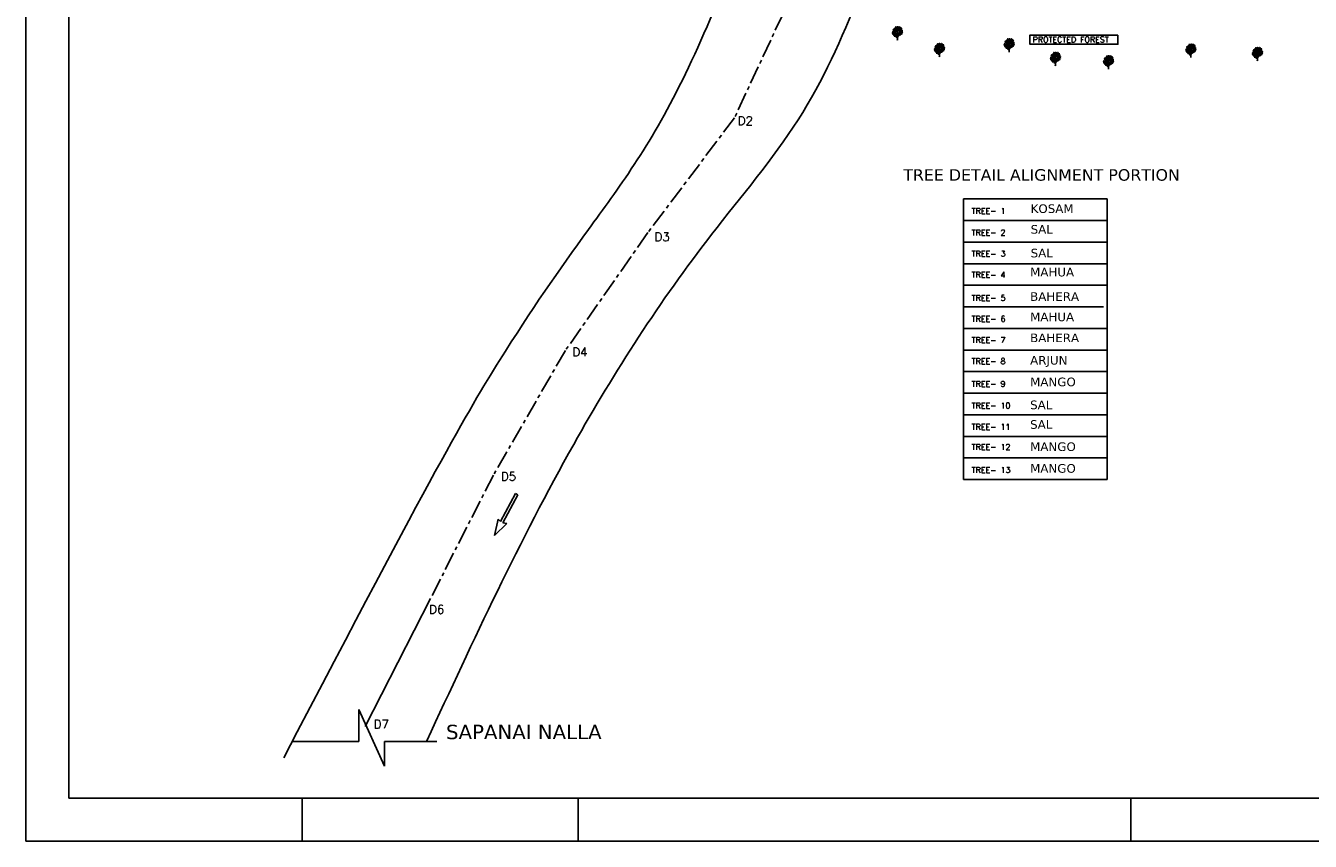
# Model space of a CAD drawing. Header units: metres. Extents: x -8057 to -3511, y -591 to -7.
# Tile 1 of 4: x -4207 to -3761, y -591 to -308. Entities that reach past the tile are written whole.
import ezdxf

# ---------------------------------------------------------------- set-up
doc = ezdxf.new("R2010")
doc.units = ezdxf.units.M
doc.header["$LTSCALE"] = 0.2
doc.linetypes.add('CENTER', pattern=[50.8, 31.75, -6.35, 6.35, -6.35])
doc.linetypes.add('HIDDEN', pattern=[9.525, 6.35, -3.175])
doc.layers.add('DIM', color=5, linetype='HIDDEN')
doc.layers.add('TEXT', color=7, linetype='Continuous')
doc.styles.get("Standard").update_dxf_attribs({"font": 'romans.shx'})
doc.styles.add('TEXT', font='romans.shx', dxfattribs={"height": 1})

# ---------------------------------------------------------------- blocks, each defined once
blk = doc.blocks.new('ARROW 11')
for p, q in [((-64.1, -1.9), (-64.1, 1.9)), ((-64.1, 1.9), (-20.6, 1.9)), ((-20.6, 1.9), (-22.3, 6.9)), ((-22.3, 6.9), (0, 0)), ((0, 0), (-22, -6)), ((-20.6, -1.9), (-64.1, -1.9)), ((-22, -6), (-20.6, -1.9))]:
    blk.add_line(p, q)
blk = doc.blocks.new('TREE 34')
at = {"color": 1, "lineweight": 0}
for p, q in [((0.1, 96.5), (0.4, 116.7)), ((-1.1, 34.8), (-0.7, 40.4)), ((-0.5, 51.8), (-0.2, 61.8)), ((0.1, 67.6), (0.1, 87.1)), ((2, 34.8), (2.4, 70.9))]:
    blk.add_line(p, q, dxfattribs=at)
for centre, radius, start, end in [((-31.8, 88.1), 4.24, 76.61181, 171.49008), ((-35, 92.7), 4.15, 255.28214, 352.81974), ((-36.1, 144.9), 53.7, 271.59464, 303.84051), ((-27.2, 103.3), 4.24, 76.61181, 171.49008), ((-30.3, 108), 4.15, 255.28214, 352.81974), ((-26.7, 105.5), 4.15, 50.28724, 147.82484), ((-27.6, 111.1), 4.24, 231.61691, 326.49518), ((-24.6, 106.7), 4.24, 76.61181, 171.49008), ((-24.6, 106.7), 4.24, 76.61181, 171.49008), ((-24.6, 102.1), 4.24, 76.61181, 171.49008), ((-27.8, 106.7), 4.15, 255.28214, 352.81974), ((-27.7, 104), 15.3, 271.51128, 320.88893), ((-22.6, 113.4), 4.24, 198.62033, 293.4986), ((-22.1, 98), 4.24, 76.61181, 171.49008), ((-25.3, 102.6), 4.15, 255.28214, 352.81974), ((-21.2, 106.2), 4.24, 76.61181, 171.49008), ((-24.4, 110.9), 4.15, 255.28214, 352.81974), ((-21.2, 101.5), 4.24, 76.61181, 171.49008), ((-24.3, 106.1), 4.15, 255.28214, 352.81974), ((-18.4, 110.6), 4.15, 50.28724, 147.82484), ((-19.3, 116.1), 4.24, 231.61691, 326.49518), ((-18.4, 99.2), 4.15, 50.28724, 147.82484), ((-19.3, 104.7), 4.24, 231.61691, 326.49518), ((-11.5, 117.6), 13, 218.38774, 266.61246), ((-16.4, 111.7), 4.24, 76.61181, 171.49008), ((-16.4, 111.7), 4.24, 76.61181, 171.49008), ((-16.4, 107.1), 4.24, 76.61181, 171.49008), ((-19.5, 111.8), 4.15, 255.28214, 352.81974), ((-16.4, 100.3), 4.24, 76.61181, 171.49008), ((-16.4, 100.3), 4.24, 76.61181, 171.49008), ((-16.4, 95.7), 4.24, 76.61181, 171.49008), ((-19.5, 100.4), 4.15, 255.28214, 352.81974), ((-16.3, 101.9), 4.24, 198.62033, 293.4986), ((-17.4, 127.2), 10.6, 255.26943, 320.76832), ((-15.2, 85.9), 4.15, 50.28724, 147.82484), ((-14.3, 118.5), 4.24, 198.62033, 293.4986), ((-14.3, 107.1), 4.24, 198.62033, 293.4986), ((-13.1, 87), 4.24, 76.61181, 171.49008), ((-13.1, 87), 4.24, 76.61181, 171.49008), ((-13, 111.3), 4.24, 76.61181, 171.49008), ((-16.1, 115.9), 4.15, 255.28214, 352.81974), ((-12.9, 106.5), 4.24, 76.61181, 171.49008), ((-16.1, 111.2), 4.15, 255.28214, 352.81974), ((-13, 99.9), 4.24, 76.61181, 171.49008), ((-16.1, 104.5), 4.15, 255.28214, 352.81974), ((-12.9, 95.1), 4.24, 76.61181, 171.49008), ((-16.1, 99.8), 4.15, 255.28214, 352.81974), ((-11.1, 120.4), 4.24, 76.61181, 171.49008), ((-11.1, 120.4), 4.24, 76.61181, 171.49008), ((-14.2, 125), 4.15, 255.28214, 352.81974), ((-14.2, 125), 4.15, 255.28214, 352.81974), ((-11, 93.8), 4.24, 198.62033, 293.4986), ((-9.7, 86.5), 4.24, 76.61181, 171.49008), ((-12.8, 91.2), 4.15, 255.28214, 352.81974), ((-11.3, 122), 4.15, 17.29067, 114.82827), ((-9, 127.2), 4.24, 198.62033, 293.4986), ((-18.7, 87.1), 18.9, 0, 70.52632), ((-8, 95.6), 4.15, 50.28724, 147.82484), ((-8.9, 101.2), 4.24, 231.61691, 326.49518), ((-7.4, 108), 4.15, 50.28724, 147.82484), ((-8.2, 113.5), 4.24, 231.61691, 326.49518), ((-5.9, 96.7), 4.24, 76.61181, 171.49008), ((-5.9, 96.7), 4.24, 76.61181, 171.49008), ((-6, 92.1), 4.24, 76.61181, 171.49008), ((-9.1, 96.8), 4.15, 255.28214, 352.81974), ((-15.4, 88.3), 16.2, 29.07087, 70.32811), ((-5.3, 109.1), 4.24, 76.61181, 171.49008), ((-5.3, 109.1), 4.24, 76.61181, 171.49008), ((-5.3, 104.5), 4.24, 76.61181, 171.49008), ((-8.4, 109.2), 4.15, 255.28214, 352.81974), ((-5.1, 118.1), 4.15, 50.28724, 147.82484), ((-6, 123.6), 4.24, 231.61691, 326.49518), ((-3.9, 103.5), 4.24, 198.62033, 293.4986), ((-3, 119.2), 4.24, 76.61181, 171.49008), ((-3, 119.2), 4.24, 76.61181, 171.49008), ((-3, 114.6), 4.24, 76.61181, 171.49008), ((-6.2, 119.2), 4.15, 255.28214, 352.81974), ((-3.2, 115.9), 4.24, 198.62033, 293.4986), ((-2.5, 96.3), 4.24, 76.61181, 171.49008), ((-5.7, 100.9), 4.15, 255.28214, 352.81974), ((-2.5, 91.6), 4.24, 76.61181, 171.49008), ((-5.6, 96.2), 4.15, 255.28214, 352.81974), ((-1.9, 108.7), 4.24, 76.61181, 171.49008), ((-5, 113.3), 4.15, 255.28214, 352.81974), ((-1.8, 103.9), 4.24, 76.61181, 171.49008), ((-5, 108.6), 4.15, 255.28214, 352.81974), ((-0.9, 126), 4.24, 198.62033, 293.4986), ((0, 122.3), 4.24, 76.61181, 171.49008), ((-3.1, 126.9), 4.15, 255.28214, 352.81974), ((0.4, 118.8), 4.24, 76.61181, 171.49008), ((-2.7, 123.4), 4.15, 255.28214, 352.81974), ((0.4, 114), 4.24, 76.61181, 171.49008), ((-2.7, 118.7), 4.15, 255.28214, 352.81974), ((-1.6, 119.8), 4.24, 15.23442, 110.1127), ((0.9, 124.8), 4.15, 193.90476, 291.44236), ((-0.6, 96.5), 0.75, 209.07087, 359.17041), ((4, 116.6), 4.24, 76.61181, 171.49008), ((0.8, 121.2), 4.15, 255.28214, 352.81974), ((2, 122.2), 4.24, 15.23442, 110.1127), ((4.6, 127.1), 4.15, 193.90476, 291.44236), ((1.8, 119.9), 0.75, 79.36235, 180.55084), ((3743.6, 155.8), 3742.7, 180.55084, 181.03996), ((5.2, 101.2), 4.3, 78.45689, 158.83975), ((2.8, 118.5), 4.24, 15.23442, 110.1127), ((5.4, 123.5), 4.15, 193.90476, 291.44236), ((5.7, 111.8), 4.24, 76.61181, 171.49008), ((5.7, 111.8), 4.24, 76.61181, 171.49008), ((2.6, 116.5), 4.15, 255.28214, 352.81974), ((2.6, 116.5), 4.15, 255.28214, 352.81974), ((8.7, 156.6), 36.6, 259.36235, 290.8016), ((51.3, 44.5), 57.4, 111.46155, 146.34885), ((57.6, 38.4), 65.2, 108.76001, 145.87663), ((7.3, 100.8), 4.15, 50.28724, 147.82484), ((6.4, 106.4), 4.24, 231.61691, 326.49518), ((6.4, 120.9), 4.24, 15.23442, 110.1127), ((9, 125.9), 4.15, 193.90476, 291.44236), ((9.4, 101.9), 4.24, 76.61181, 171.49008), ((9.4, 101.9), 4.24, 76.61181, 171.49008), ((9.4, 97.4), 4.24, 76.61181, 171.49008), ((6.2, 102), 4.15, 255.28214, 352.81974), ((7.2, 108.5), 4.24, 15.23442, 110.1127), ((9.8, 113.4), 4.15, 193.90476, 291.44236), ((20.5, 155.1), 39.2, 249.91161, 265.53741), ((11.4, 108.7), 4.24, 198.62033, 293.4986), ((9.4, 115.4), 4.24, 15.23442, 110.1127), ((12, 120.4), 4.15, 193.90476, 291.44236), ((9.5, 112.6), 4.24, 15.23442, 110.1127), ((12.1, 117.6), 4.15, 193.90476, 291.44236), ((12.8, 101.5), 4.24, 76.61181, 171.49008), ((9.6, 106.2), 4.15, 255.28214, 352.81974), ((12.8, 96.8), 4.24, 76.61181, 171.49008), ((9.7, 101.4), 4.15, 255.28214, 352.81974), ((10.7, 109.3), 4.24, 15.23442, 110.1127), ((13.3, 114.3), 4.15, 193.90476, 291.44236), ((12.4, 118.4), 4.24, 15.23442, 110.1127), ((15, 123.4), 4.15, 193.90476, 291.44236), ((15.1, 95), 4.15, 50.28724, 147.82484), ((14.2, 100.5), 4.24, 231.61691, 326.49518), ((17.2, 96.1), 4.24, 76.61181, 171.49008), ((17.2, 96.1), 4.24, 76.61181, 171.49008), ((17.2, 91.5), 4.24, 76.61181, 171.49008), ((14, 96.1), 4.15, 255.28214, 352.81974), ((14.8, 122.6), 4.24, 15.23442, 110.1127), ((17.4, 127.5), 4.15, 193.90476, 291.44236), ((15.1, 108), 4.24, 15.23442, 110.1127), ((17.7, 113), 4.15, 193.90476, 291.44236), ((23.3, 113.6), 13.6, 225.9442, 297.78114), ((15.5, 87.6), 4.24, 15.23442, 110.1127), ((18, 92.6), 4.15, 193.90476, 291.44236), ((15.9, 119.3), 4.24, 15.23442, 110.1127), ((18.5, 124.2), 4.15, 193.90476, 291.44236), ((19.3, 102.9), 4.24, 198.62033, 293.4986), ((20.6, 95.7), 4.24, 76.61181, 171.49008), ((17.5, 100.3), 4.15, 255.28214, 352.81974), ((20.6, 90.9), 4.24, 76.61181, 171.49008), ((17.5, 95.6), 4.15, 255.28214, 352.81974), ((18.8, 108.1), 4.24, 15.23442, 110.1127), ((21.4, 113), 4.15, 193.90476, 291.44236), ((19.1, 90), 4.24, 15.23442, 110.1127), ((21.7, 95), 4.15, 193.90476, 291.44236), ((19.9, 86.4), 4.24, 15.23442, 110.1127), ((22.5, 91.3), 4.15, 193.90476, 291.44236), ((33.5, 42.1), 50.7, 87.82904, 106.87326), ((20.4, 118), 4.24, 15.23442, 110.1127), ((22.9, 123), 4.15, 193.90476, 291.44236), ((24.4, 104.9), 4.24, 76.61181, 171.49008), ((21.3, 109.5), 4.15, 255.28214, 352.81974), ((22.4, 110.4), 4.24, 15.23442, 110.1127), ((25, 115.4), 4.15, 193.90476, 291.44236), ((23.2, 106.8), 4.24, 15.23442, 110.1127), ((25.8, 111.8), 4.15, 193.90476, 291.44236), ((26.1, 93.2), 4.24, 76.61181, 171.49008), ((22.9, 97.9), 4.15, 255.28214, 352.81974), ((26.2, 100.1), 4.24, 76.61181, 171.49008), ((26.2, 100.1), 4.24, 76.61181, 171.49008), ((23, 104.8), 4.15, 255.28214, 352.81974), ((23, 104.8), 4.15, 255.28214, 352.81974), ((23.5, 88.7), 4.24, 15.23442, 110.1127), ((26.1, 93.7), 4.15, 193.90476, 291.44236), ((25.7, 101), 4.24, 231.61691, 326.49518), ((28.6, 92), 4.24, 76.61181, 171.49008), ((25.5, 96.6), 4.15, 255.28214, 352.81974), ((29.4, 113.7), 4.24, 76.61181, 171.49008), ((26.3, 118.3), 4.15, 255.28214, 352.81974), ((26.9, 109.2), 4.24, 15.23442, 110.1127), ((29.4, 114.1), 4.15, 193.90476, 291.44236), ((27.6, 96.7), 4.24, 15.23442, 110.1127), ((30.2, 101.7), 4.15, 193.90476, 291.44236), ((29.5, 86.3), 4.24, 15.23442, 110.1127), ((32.1, 91.2), 4.15, 193.90476, 291.44236), ((31.1, 97.6), 4.24, 15.23442, 110.1127), ((33.7, 102.5), 4.15, 193.90476, 291.44236), ((31.9, 90.4), 4.24, 15.23442, 110.1127), ((34.5, 95.4), 4.15, 193.90476, 291.44236), ((33, 87.1), 4.24, 15.23442, 110.1127), ((35.6, 92.1), 4.15, 193.90476, 291.44236), ((-32.8, 84.6), 4.24, 76.61181, 171.49008), ((-35.9, 89.2), 4.15, 255.28214, 352.81974), ((-27, 92.5), 13.8, 228.84347, 297.24334), ((-31.5, 78.4), 4.24, 76.61181, 171.49008), ((-34.6, 83), 4.15, 255.28214, 352.81974), ((-31, 80.6), 4.15, 50.28724, 147.82484), ((-31.9, 86.1), 4.24, 231.61691, 326.49518), ((-30.6, 96.2), 10.5, 249.4854, 312.37148), ((-31.9, 90.6), 13.4, 260.731, 293.52648), ((-29, 81.7), 4.24, 76.61181, 171.49008), ((-29, 81.7), 4.24, 76.61181, 171.49008), ((-31.5, 74.2), 4.24, 15.23442, 110.1127), ((-28.9, 79.2), 4.15, 193.90476, 291.44236), ((-26.9, 88.5), 4.24, 198.62033, 293.4986), ((-25.9, 71), 4.24, 76.61181, 171.49008), ((-29, 75.7), 4.15, 255.28214, 352.81974), ((-25.6, 81.3), 4.24, 76.61181, 171.49008), ((-28.7, 85.9), 4.15, 255.28214, 352.81974), ((-23.7, 89.8), 15.5, 247.09347, 300.64152), ((-27.8, 76.6), 4.24, 15.23442, 110.1127), ((-25.3, 81.6), 4.15, 193.90476, 291.44236), ((-27, 73), 4.24, 15.23442, 110.1127), ((-24.5, 77.9), 4.15, 193.90476, 291.44236), ((-20.8, 79.9), 4.24, 76.61181, 171.49008), ((-24, 84.5), 4.15, 255.28214, 352.81974), ((-23.4, 75.3), 4.24, 15.23442, 110.1127), ((-20.8, 80.3), 4.15, 193.90476, 291.44236), ((38.7, 150.4), 92, 226.6821, 242.0096), ((-22.6, 62.9), 4.24, 15.23442, 110.1127), ((-20.1, 67.9), 4.15, 193.90476, 291.44236), ((-21.3, 87.6), 4.24, 231.61691, 326.49518), ((-6.9, 135.3), 72.4, 256.8908, 267.3886), ((-18.3, 78.6), 4.24, 76.61181, 171.49008), ((-21.4, 83.2), 4.15, 255.28214, 352.81974), ((-17.4, 86.1), 25.4, 258.7316, 291.98965), ((-20.4, 69.9), 4.24, 15.23442, 110.1127), ((-17.8, 74.9), 4.15, 193.90476, 291.44236), ((-20.3, 67), 4.24, 15.23442, 110.1127), ((-17.7, 72), 4.15, 193.90476, 291.44236), ((-19.1, 63.7), 4.24, 15.23442, 110.1127), ((-16.6, 68.7), 4.15, 193.90476, 291.44236), ((-17.4, 72.9), 4.24, 15.23442, 110.1127), ((-14.8, 77.8), 4.15, 193.90476, 291.44236), ((-16.1, 91.4), 4.24, 231.61691, 326.49518), ((-13.1, 82.4), 4.24, 76.61181, 171.49008), ((-16.3, 87), 4.15, 255.28214, 352.81974), ((-15, 77), 4.24, 15.23442, 110.1127), ((-12.5, 82), 4.15, 193.90476, 291.44236), ((-14.7, 62.5), 4.24, 15.23442, 110.1127), ((-12.1, 67.4), 4.15, 193.90476, 291.44236), ((-13.9, 73.7), 4.24, 15.23442, 110.1127), ((-11.3, 78.7), 4.15, 193.90476, 291.44236), ((-9.7, 81.8), 4.24, 76.61181, 171.49008), ((-12.8, 86.4), 4.15, 255.28214, 352.81974), ((-8.1, 59.7), 10.1, 46.12122, 111.75193), ((-8, 56.9), 4.15, 50.28724, 147.82484), ((-8.9, 62.4), 4.24, 231.61691, 326.49518), ((-9.1, 44.9), 9.71, 41.35063, 103.85385), ((-9.3, 43.9), 9.29, 337.80922, 101.1966), ((-9.5, 72.4), 4.24, 15.23442, 110.1127), ((-6.9, 77.4), 4.15, 193.90476, 291.44236), ((-9.2, 50.1), 12.9, 45.75808, 94.24254), ((-5.9, 58), 4.24, 76.61181, 171.49008), ((-5.9, 58), 4.24, 76.61181, 171.49008), ((-6, 53.4), 4.24, 76.61181, 171.49008), ((-9.1, 58), 4.15, 255.28214, 352.81974), ((-7.7, 62), 7.5, 358.64962, 99.8704), ((-3.9, 64.8), 4.24, 198.62033, 293.4986), ((-2.5, 57.6), 4.24, 76.61181, 171.49008), ((-5.7, 62.2), 4.15, 255.28214, 352.81974), ((-2.5, 52.8), 4.24, 76.61181, 171.49008), ((-5.6, 57.5), 4.15, 255.28214, 352.81974), ((-1.2, 51.8), 0.75, 221.35063, 358.64962), ((-0.6, 67.6), 0.75, 226.12122, 0), ((143.4, 90.5), 141.9, 181.03996, 185.58179), ((2.9, 76.8), 0.75, 185.58179, 326.34885), ((13.2, 55.2), 11, 111.78682, 179.11697), ((9.9, 70.8), 7.5, 145.87663, 179.44437), ((6, 68.3), 4.15, 50.28724, 147.82484), ((5.1, 73.8), 4.24, 231.61691, 326.49518), ((8.1, 69.4), 4.24, 76.61181, 171.49008), ((8.1, 69.4), 4.24, 76.61181, 171.49008), ((8.1, 64.8), 4.24, 76.61181, 171.49008), ((4.9, 69.4), 4.15, 255.28214, 352.81974), ((10.1, 76.2), 4.24, 198.62033, 293.4986), ((11.5, 69), 4.24, 76.61181, 171.49008), ((8.3, 73.6), 4.15, 255.28214, 352.81974), ((11.5, 64.2), 4.24, 76.61181, 171.49008), ((8.4, 68.9), 4.15, 255.28214, 352.81974), ((-15.4, 126.8), 66.2, 291.78682, 315.35953), ((17.7, 74.1), 4.15, 50.28724, 147.82484), ((16.8, 79.7), 4.24, 231.61691, 326.49518), ((19.8, 75.2), 4.24, 76.61181, 171.49008), ((19.8, 75.2), 4.24, 76.61181, 171.49008), ((19.8, 70.7), 4.24, 76.61181, 171.49008), ((16.6, 75.3), 4.15, 255.28214, 352.81974), ((21, 84.4), 4.24, 76.61181, 171.49008), ((17.9, 89.1), 4.15, 255.28214, 352.81974), ((21.9, 82), 4.24, 198.62033, 293.4986), ((22.8, 79.7), 4.24, 76.61181, 171.49008), ((22.8, 79.7), 4.24, 76.61181, 171.49008), ((19.7, 84.3), 4.15, 255.28214, 352.81974), ((19.7, 84.3), 4.15, 255.28214, 352.81974), ((23.2, 74.8), 4.24, 76.61181, 171.49008), ((20.1, 79.5), 4.15, 255.28214, 352.81974), ((23.2, 70.1), 4.24, 76.61181, 171.49008), ((20.1, 74.7), 4.15, 255.28214, 352.81974), ((24.3, 76.3), 4.24, 15.23442, 110.1127), ((26.8, 81.3), 4.15, 193.90476, 291.44236), ((26.5, 83.3), 4.24, 15.23442, 110.1127), ((29.1, 88.3), 4.15, 193.90476, 291.44236), ((26.6, 80.4), 4.24, 15.23442, 110.1127), ((29.2, 85.4), 4.15, 193.90476, 291.44236), ((27.8, 77.1), 4.24, 15.23442, 110.1127), ((30.4, 82.1), 4.15, 193.90476, 291.44236)]:
    blk.add_arc(centre, radius, start, end, dxfattribs=at)

msp = doc.modelspace()

# ---------------------------------------------------------------- linework, layer by layer
for p, q in [((-4206.988, -7.316), (-4206.988, -591.338)), ((-4191.988, -22.316), (-4191.988, -576.338)), ((-3881.199, -368.114), (-3831.199, -368.114)), ((-3881.199, -383.114), (-3881.199, -368.114)), ((-3881.199, -368.114), (-3831.199, -368.114)), ((-3831.199, -368.114), (-3831.199, -465.614)), ((-3831.199, -375.614), (-3881.199, -375.614)), ((-3831.199, -383.114), (-3881.199, -383.114)), ((-3881.199, -383.114), (-3831.199, -383.114)), ((-3881.199, -398.114), (-3881.199, -383.114)), ((-3881.199, -383.114), (-3831.199, -383.114)), ((-3831.199, -390.614), (-3881.199, -390.614)), ((-3831.199, -398.114), (-3881.199, -398.114)), ((-3881.199, -398.114), (-3831.199, -398.114)), ((-3881.199, -413.114), (-3881.199, -398.114)), ((-3881.199, -398.114), (-3831.199, -398.114)), ((-3832.527, -405.614), (-3881.199, -405.614)), ((-3831.199, -413.114), (-3881.199, -413.114)), ((-3881.199, -413.114), (-3831.199, -413.114)), ((-3881.199, -428.114), (-3881.199, -413.114)), ((-3881.199, -413.114), (-3831.199, -413.114)), ((-3831.199, -420.614), (-3881.199, -420.614)), ((-3831.199, -428.114), (-3881.199, -428.114)), ((-3881.199, -428.114), (-3831.199, -428.114)), ((-3881.199, -443.114), (-3881.199, -428.114)), ((-3881.199, -428.114), (-3831.199, -428.114)), ((-3831.199, -435.614), (-3881.199, -435.614)), ((-3831.199, -443.114), (-3881.199, -443.114)), ((-3881.199, -443.114), (-3831.199, -443.114)), ((-3881.199, -458.114), (-3881.199, -443.114)), ((-3881.199, -443.114), (-3831.199, -443.114)), ((-3831.199, -450.614), (-3881.199, -450.614)), ((-3831.199, -458.114), (-3881.199, -458.114)), ((-3881.199, -458.114), (-3831.199, -458.114)), ((-3881.199, -465.614), (-3881.199, -458.114)), ((-3881.199, -458.114), (-3831.199, -458.114)), ((-3831.199, -465.614), (-3881.199, -465.614)), ((-4066.315, -506.917), (-4089.014, -551.468)), ((-4091.304, -556.634), (-4091.304, -545.581)), ((-4091.304, -545.581), (-4082.282, -565.212)), ((-4114.348, -556.634), (-4091.304, -556.634)), ((-4082.282, -565.212), (-4082.282, -556.634)), ((-4082.282, -556.634), (-4064.163, -556.634)), ((-4191.988, -576.338), (-3526.333, -576.338)), ((-4110.988, -576.338), (-4110.988, -591.338)), ((-4014.988, -576.338), (-4014.988, -591.338)), ((-3822.988, -576.338), (-3822.988, -591.338)), ((-4206.988, -591.338), (-3511.333, -591.338))]:
    msp.add_line(p, q)
at = {"linetype": 'CENTER'}
for p, q in [((-3939.574, -294.548), (-3960.705, -339.863)), ((-3960.705, -339.863), (-3990.796, -379.795)), ((-3990.796, -379.795), (-4019.475, -420.753)), ((-4019.475, -420.753), (-4044.475, -464.054)), ((-4044.475, -464.054), (-4066.315, -506.917))]:
    msp.add_line(p, q, dxfattribs=at)
msp.add_lwpolyline([(-3827.493, -311.138), (-3858.067, -311.138), (-3858.067, -314.348), (-3827.493, -314.348)], close=True)
msp.add_open_spline([(-4117.343, -562.384), (-4065.883, -463.542), (-4040.883, -420.241), (-4012.204, -379.283), (-3979.222, -335.223), (-3943.958, -240.81), (-3924.352, -202.152), (-3924.352, -202.152)], degree=3)
msp.add_spline([(-4067.595, -556.398), (-4016.607, -453.393), (-3968.717, -380.496), (-3938.627, -340.564), (-3901.542, -251.417), (-3889.08, -215.667)], degree=3)

# ---------------------------------------------------------------- block references
at = {"xscale": 0.05, "yscale": 0.05, "zscale": 0.05}
for p in [(-3904.121, -314.638), (-3889.529, -320.455), (-3865.289, -318.811), (-3802.164, -320.675), (-3779.043, -321.84), (-3849.221, -323.534), (-3830.772, -324.714)]:
    msp.add_blockref('TREE 34', p, dxfattribs=at)
at = {"xscale": 0.254, "yscale": 0.254, "zscale": 0.254, "rotation": 241.9743440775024}
msp.add_blockref('ARROW 11', (-4044.067, -485.06), dxfattribs=at)

# ---------------------------------------------------------------- texts
at = {"layer": 'DIM', "attachment_point": 1}
for s, width, insert, char_height in [('{\\fVerdana|b0|i0|c0|p34;\\C0; TREE DETAIL ALIGNMENT PORTION}', 115.56022, (-3903.839, -357.759), 4), ('{\\fVerdana|b0|i0|c0|p34;\\C0;KOSAM}', 33.06306, (-3857.843, -369.977), 3), ('{\\fVerdana|b0|i0|c0|p34;\\C0;SAL}', 33.06306, (-3857.843, -377.167), 3), ('{\\fVerdana|b0|i0|c0|p34;\\C0;SAL}', 33.06306, (-3857.843, -385.405), 3), ('{\\fVerdana|b0|i0|c0|p34;\\C0;MAHUA}', 14.47259, (-3858.029, -392.029), 3), ('{\\fVerdana|b0|i0|c0|p34;\\C0;BAHERA}', 14.47259, (-3858.029, -400.515), 3), ('{\\fVerdana|b0|i0|c0|p34;\\C0;MAHUA}', 14.47259, (-3858.029, -407.6), 3), ('{\\fVerdana|b0|i0|c0|p34;\\C0;BAHERA}', 14.47259, (-3858.029, -414.876), 3), ('{\\fVerdana|b0|i0|c0|p34;\\C0;ARJUN}', 14.47259, (-3858.029, -422.668), 3), ('{\\fVerdana|b0|i0|c0|p34;\\C0;MANGO}', 14.47259, (-3858.029, -430.198), 3), ('{\\fVerdana|b0|i0|c0|p34;\\C0;SAL}', 14.47259, (-3858.029, -438.171), 3), ('{\\fVerdana|b0|i0|c0|p34;\\C0;SAL}', 14.47259, (-3858.029, -444.983), 3), ('{\\fVerdana|b0|i0|c0|p34;\\C0;MANGO}', 14.47259, (-3858.029, -452.696), 3), ('{\\fVerdana|b0|i0|c0|p34;\\C0;MANGO}', 14.47259, (-3858.029, -460.244), 3), ('{\\fVerdana|b0|i0|c0|p34;\\C0;SAPANAI NALLA}', 60.37331, (-4060.954, -550.834), 5)]:
    msp.add_mtext_dynamic_manual_height_columns(s, width=width, gutter_width=12.5, heights=[0], dxfattribs=dict(at, insert=insert, char_height=char_height))
at = {"layer": 'TEXT', "char_height": 3, "attachment_point": 1, "style": 'TEXT'}
for s, width, insert in [('\\P{\\H0.66667x;PROTECTED FOREST}', 43.03989, (-3857.138, -306.722)), ('D2', 3.88847, (-3959.598, -339.434)), ('\\P{\\H0.66667x;TREE- 1}', 43.03989, (-3878.327, -366.254)), ('\\P{\\H0.66667x;TREE- 2}', 43.03989, (-3878.327, -373.787)), ('D3', 3.88847, (-3988.535, -379.758)), ('\\P{\\H0.66667x;TREE- 3}', 43.03989, (-3878.327, -381.106)), ('\\P{\\H0.66667x;TREE- 4}', 43.03989, (-3878.327, -388.445)), ('\\P{\\H0.66667x;TREE- 5}', 43.03989, (-3878.327, -396.491)), ('\\P{\\H0.66667x;TREE- 6}', 43.03989, (-3878.327, -403.783)), ('\\P{\\H0.66667x;TREE- 7}', 43.03989, (-3878.327, -411.131)), ('D4', 3.88847, (-4017.054, -419.788)), ('\\P{\\H0.66667x;TREE- 8}', 43.03989, (-3878.327, -418.48)), ('\\P{\\H0.66667x;TREE- 9}', 43.03989, (-3878.327, -426.379)), ('\\P{\\H0.66667x;TREE- 10}', 43.03989, (-3878.327, -433.911)), ('\\P{\\H0.66667x;TREE- 11}', 43.03989, (-3878.327, -441.301)), ('\\P{\\H0.66667x;TREE- 12}', 43.03989, (-3878.327, -448.269)), ('D5', 3.88847, (-4041.873, -463.031)), ('\\P{\\H0.66667x;TREE- 13}', 43.03989, (-3878.327, -456.3)), ('D6', 3.88847, (-4066.816, -509.247)), ('D7', 3.88847, (-4086.099, -549.148))]:
    msp.add_mtext_dynamic_manual_height_columns(s, width=width, gutter_width=5, heights=[0], dxfattribs=dict(at, insert=insert))

doc.saveas('drawing.dxf')
